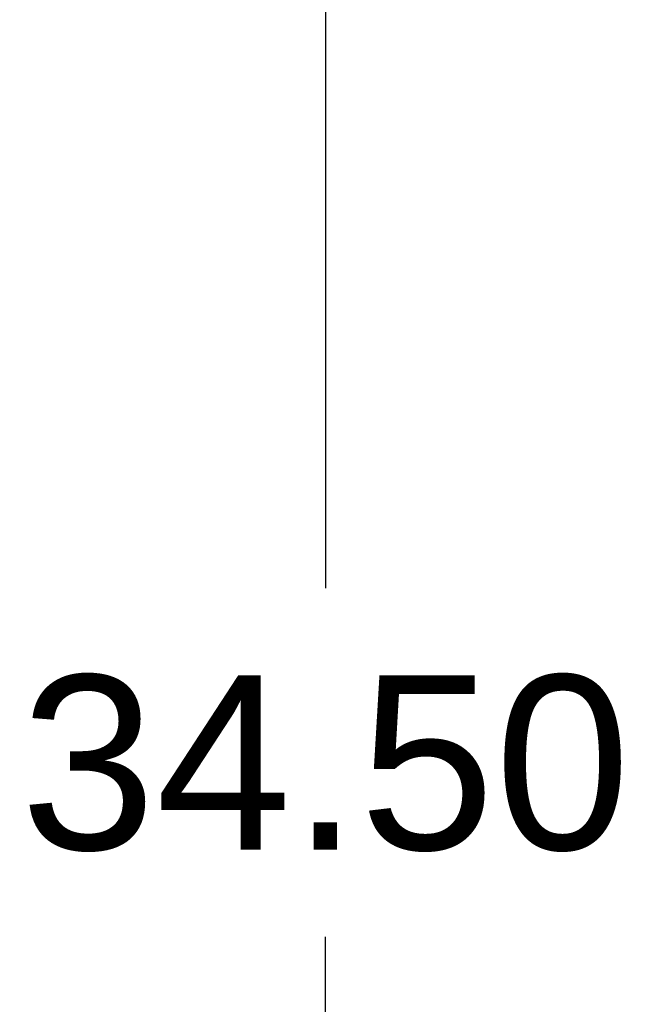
# Model space of a CAD drawing. Header units: inches. Extents: x 0 to 274, y 0 to 177.
# Tile 101 of 138: x 132.02 to 136.25, y 106.27 to 113.09. Entities that reach past the tile are written whole.
import ezdxf

# ---------------------------------------------------------------- set-up
doc = ezdxf.new("R2010")
doc.units = ezdxf.units.IN
doc.header["$LTSCALE"] = 15.069778
doc.header["$MEASUREMENT"] = 0
doc.layers.get('0').update_dxf_attribs({"linetype": 'CONTINUOUS'})
doc.layers.add('DIMENSIONS', color=7, linetype='CONTINUOUS')
doc.styles.get("Standard").update_dxf_attribs({"font": 'arial.ttf'})
doc.dimstyles.new('DIMSTYLE_1', dxfattribs={"dimtxt": 1.208806, "dimasz": 1.611741, "dimexe": 0.09, "dimexo": 0.07, "dimgap": 0.0375, "dimtad": 0, "dimtih": 1, "dimtoh": 1, "dimzin": 4, "dimdsep": 46, "dimtxsty": 'Standard', "dimblk": '_FILLED', "dimblk1": '_FILLED', "dimblk2": '_FILLED', "dimcen": 0.09, "dimadec": 3, "dimazin": 1, "dimtfac": 1, "dimtdec": 3, "dimtofl": 0, "dimtmove": 0, "dimatfit": 3, "dimldrblk": '_FILLED', "dimfxl": 0, "dimtolj": 1, "dimtzin": 4, "dimarcsym": 0})

# ---------------------------------------------------------------- blocks, each defined once
blk = doc.blocks.new('_FILLED')
at = {"color": 0, "linetype": 'ByBlock'}
blk.add_solid([(0, 0), (-1, 0.2), (-1, -0.2)], dxfattribs=at)
blk = doc.blocks.new('*D15')
at = {"layer": 'DIMENSIONS', "color": 2, "linetype": 'Continuous'}
for p, q in [((132.0879, 125.1963), (135.5854, 125.1963)), ((134.1348, 125.1963), (134.1348, 109.1551)), ((134.1348, 90.6963), (134.1348, 106.7375)), ((132.0879, 90.6963), (135.5854, 90.6963))]:
    blk.add_line(p, q, dxfattribs=at)
at = {"layer": 'DIMENSIONS', "color": 2, "linetype": 'Continuous', "xscale": 1.6117409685, "yscale": 1.6117409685, "zscale": 1.6117409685}
for p, rotation in [((134.1348, 125.1963), 90), ((134.1348, 90.6963), 270)]:
    blk.add_blockref('_FILLED', p, dxfattribs=dict(at, rotation=rotation))
at = {"layer": 'DIMENSIONS', "color": 2, "linetype": 'Continuous', "insert": (134.1348, 108.5507), "char_height": 1.20881, "width": 4.224079, "attachment_point": 2, "line_spacing_factor": 0.9}
blk.add_mtext('34.50', dxfattribs=at)

msp = doc.modelspace()

# ---------------------------------------------------------------- dimensions: what is measured, and where the dimension line sits
at = {"layer": 'DIMENSIONS', "color": 2, "linetype": 'Continuous'}
dim = msp.add_linear_dim(base=(134.1348, 90.6963), p1=(132.0179, 125.1963), p2=(132.0179, 90.6963), angle=270, dimstyle='DIMSTYLE_1', dxfattribs=at)
dim.commit()
dim.dimension.update_dxf_attribs({"geometry": '*D15', "text_midpoint": (134.1323, 107.9395), "dimtype": 160})

doc.saveas('drawing.dxf')
